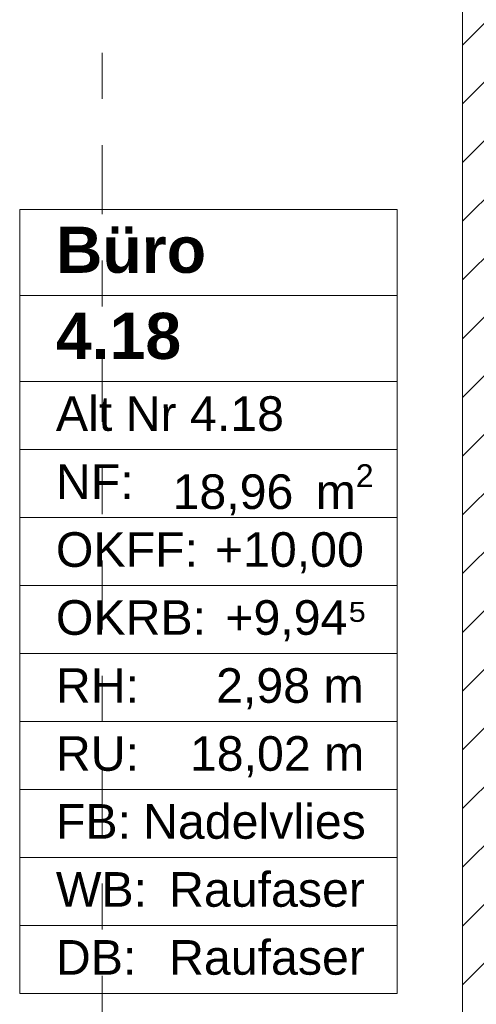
# Model space of a CAD drawing. Header units: metres. Extents: x -3.6 to 84.5, y -11 to 16.8.
# Tile 57 of 161: x 10.3 to 11.3, y 0.9 to 3.1. Entities that reach past the tile are written whole.
import ezdxf

# ---------------------------------------------------------------- set-up
doc = ezdxf.new("R2010")
doc.units = ezdxf.units.M
doc.header["$MEASUREMENT"] = 0
doc.linetypes.add('Schnittlinie', pattern=[0.3, 0.15, -0.075, 0, -0.075])
doc.linetypes.add('Wipeout_Contour', pattern=[1, 0, -1])
for name, color, linetype in [('201a - Marker.Schnitt - optisch Grundriss', 7, 'Continuous'), ('401 - Zone.Raum_ Raumbegrenzung_ Whg.', 7, 'Continuous'), ('605 - Struktur.Wand Innen', 7, 'Continuous')]:
    doc.layers.add(name, color=color, linetype=linetype)
doc.styles.add('ERSTELLTER_STIL_1', font='txt')
doc.styles.add('ERSTELLTER_STIL_2', font='txt')

msp = doc.modelspace()

# ---------------------------------------------------------------- linework, layer by layer
at = {"layer": '201a - Marker.Schnitt - optisch Grundriss', "color": 7, "linetype": 'Schnittlinie', "lineweight": 13}
msp.add_line((10.488, 14.48), (10.488, -0.78), dxfattribs=at)
at = {"layer": '401 - Zone.Raum_ Raumbegrenzung_ Whg.', "color": 7, "linetype": 'Continuous', "lineweight": 9}
for p, q in [((11.128, 2.6408), (10.3091, 2.6408)), ((10.3091, 2.6408), (10.3091, 0.9417)), ((10.3091, 2.6408), (11.128, 2.6408)), ((10.3091, 2.4542), (10.3091, 2.6408)), ((11.128, 0.9417), (11.128, 2.6408)), ((11.128, 2.6408), (11.128, 2.4542)), ((11.128, 2.4542), (10.3091, 2.4542)), ((10.3091, 2.4542), (11.128, 2.4542)), ((10.3091, 2.2676), (10.3091, 2.4542)), ((11.128, 2.4542), (11.128, 2.2676)), ((11.128, 2.2676), (10.3091, 2.2676)), ((10.3091, 2.2676), (11.128, 2.2676)), ((10.3091, 2.1203), (10.3091, 2.2676)), ((11.128, 2.2676), (11.128, 2.1203)), ((11.128, 2.1203), (10.3091, 2.1203)), ((10.3091, 2.1203), (11.128, 2.1203)), ((10.3091, 1.973), (10.3091, 2.1203)), ((11.128, 2.1203), (11.128, 1.973)), ((11.128, 1.973), (10.3091, 1.973)), ((10.3091, 1.973), (11.128, 1.973)), ((10.3091, 1.8256), (10.3091, 1.973)), ((11.128, 1.973), (11.128, 1.8256)), ((11.128, 1.8256), (10.3091, 1.8256)), ((10.3091, 1.8256), (11.128, 1.8256)), ((10.3091, 1.6783), (10.3091, 1.8256)), ((11.128, 1.8256), (11.128, 1.6783)), ((11.128, 1.6783), (10.3091, 1.6783)), ((10.3091, 1.6783), (11.128, 1.6783)), ((10.3091, 1.531), (10.3091, 1.6783)), ((11.128, 1.6783), (11.128, 1.531)), ((11.128, 1.531), (10.3091, 1.531)), ((10.3091, 1.531), (11.128, 1.531)), ((10.3091, 1.3837), (10.3091, 1.531)), ((11.128, 1.531), (11.128, 1.3837)), ((11.128, 1.3837), (10.3091, 1.3837)), ((10.3091, 1.3837), (11.128, 1.3837)), ((10.3091, 1.2364), (10.3091, 1.3837)), ((11.128, 1.3837), (11.128, 1.2364)), ((11.128, 1.2364), (10.3091, 1.2364)), ((10.3091, 1.2364), (11.128, 1.2364)), ((10.3091, 1.089), (10.3091, 1.2364)), ((11.128, 1.2364), (11.128, 1.089)), ((11.128, 1.089), (10.3091, 1.089)), ((10.3091, 1.089), (11.128, 1.089)), ((10.3091, 0.9417), (10.3091, 1.089)), ((11.128, 1.089), (11.128, 0.9417)), ((10.3091, 0.9417), (11.128, 0.9417)), ((11.128, 0.9417), (10.3091, 0.9417))]:
    msp.add_line(p, q, dxfattribs=at)

# ---------------------------------------------------------------- texts
at = {"layer": '401 - Zone.Raum_ Raumbegrenzung_ Whg.', "color": 7, "lineweight": 9, "attachment_point": 1}
for s, insert, char_height, style in [('\\A1;{\\pqj;\\pt0;\\fArial|b1|i0|c0|p38;}', (11.0494, 2.6261), 0.1, 'ERSTELLTER_STIL_1'), ('\\A1;{\\pqj;\\pt0;\\fArial|b1|i0|c0|p38;Büro}', (10.3877, 2.6032), 0.1, 'ERSTELLTER_STIL_1'), ('\\A1;{\\pqj;\\pt0;\\fArial|b1|i0|c0|p38;}', (11.0494, 2.4395), 0.1, 'ERSTELLTER_STIL_1'), ('\\A1;{\\pql;\\pt0;\\fArial|b1|i0|c0|p38;4.18}', (10.3877, 2.4166), 0.1, 'ERSTELLTER_STIL_1'), ('\\A1;{\\pqj;\\pt0;\\fArial|b0|i0|c0|p38;Alt Nr 4.18}', (10.3877, 2.2357), 0.075, 'ERSTELLTER_STIL_2'), ('\\A1;{\\pqj;\\pt0;\\fArial|b0|i0|c0|p38;}', (11.0494, 2.2529), 0.075, 'ERSTELLTER_STIL_2'), ('\\A1;{\\pqj;\\pt0;\\fArial|b0|i0|c0|p38;NF: }', (10.3877, 2.0884), 0.075, 'ERSTELLTER_STIL_2'), ('\\A1;{\\pql;\\pt0,0.05;\\fArial|b0|i0|c0|p38;18,96\\fArial|b0|i0|c0|p38;\\A1{\\H.66x;\\S^  ;}\\fArial|b0|i0|c0|p38; m\\fArial|b0|i0|c0|p38;\\A1{\\H.66x;\\S2^  ;}}', (10.6408, 2.0884), 0.075, 'ERSTELLTER_STIL_2'), ('\\A1;{\\pqj;\\pt0;\\fArial|b0|i0|c0|p38;OKFF: }', (10.3877, 1.9411), 0.075, 'ERSTELLTER_STIL_2'), ('\\A1;{\\pqj;\\pt0;\\fArial|b0|i0|c0|p38;+10,00}', (10.7326, 1.9411), 0.075, 'ERSTELLTER_STIL_2'), ('\\A1;{\\pqj;\\pt0;\\fArial|b0|i0|c0|p38;OKRB: }', (10.3877, 1.7938), 0.075, 'ERSTELLTER_STIL_2'), ('\\A1;{\\pqj;\\pt0;\\fArial|b0|i0|c0|p38;+9,94⁵}', (10.7552, 1.7938), 0.075, 'ERSTELLTER_STIL_2'), ('\\A1;{\\pqj;\\pt0;\\fArial|b0|i0|c0|p38;RH: }', (10.3877, 1.6464), 0.075, 'ERSTELLTER_STIL_2'), ('\\A1;{\\pqj;\\pt0;\\fArial|b0|i0|c0|p38;2,98 m}', (10.7353, 1.6464), 0.075, 'ERSTELLTER_STIL_2'), ('\\A1;{\\pqj;\\pt0;\\fArial|b0|i0|c0|p38;RU: }', (10.3877, 1.4991), 0.075, 'ERSTELLTER_STIL_2'), ('\\A1;{\\pqj;\\pt0;\\fArial|b0|i0|c0|p38;18,02 m}', (10.6784, 1.4991), 0.075, 'ERSTELLTER_STIL_2'), ('\\A1;{\\pqj;\\pt0;\\fArial|b0|i0|c0|p38;FB: }', (10.3877, 1.3518), 0.075, 'ERSTELLTER_STIL_2'), ('\\A1;{\\pqj;\\pt0;\\fArial|b0|i0|c0|p38;Nadelvlies}', (10.5769, 1.3518), 0.075, 'ERSTELLTER_STIL_2'), ('\\A1;{\\pqj;\\pt0;\\fArial|b0|i0|c0|p38;WB: }', (10.3877, 1.2045), 0.075, 'ERSTELLTER_STIL_2'), ('\\A1;{\\pqj;\\pt0;\\fArial|b0|i0|c0|p38;Raufaser}', (10.6332, 1.2045), 0.075, 'ERSTELLTER_STIL_2'), ('\\A1;{\\pqj;\\pt0;\\fArial|b0|i0|c0|p38;DB: }', (10.3877, 1.0572), 0.075, 'ERSTELLTER_STIL_2'), ('\\A1;{\\pqj;\\pt0;\\fArial|b0|i0|c0|p38;Raufaser}', (10.6332, 1.0572), 0.075, 'ERSTELLTER_STIL_2')]:
    msp.add_mtext(s, dxfattribs=dict(at, insert=insert, char_height=char_height, style=style))

# ---------------------------------------------------------------- wipeouts: each hides what was drawn before it
at = {"color": 254, "linetype": 'Wipeout_Contour', "lineweight": 0, "ltscale": 47.564447}
msp.add_wipeout([(11.42, 5.1), (11.27, 5.1), (11.27, 0.7), (11.42, 0.7)], dxfattribs=at).dxf.layer = '605 - Struktur.Wand Innen'

# ---------------------------------------------------------------- next in the draw order: hatches: boundary and pattern name
at = {"layer": '605 - Struktur.Wand Innen', "linetype": 'Continuous', "lineweight": 0, "true_color": 0x000000}
h = msp.add_hatch(dxfattribs=at)
h.set_pattern_fill('MW_Ziegel_0001', color=18, style=0, pattern_type=2)
h.set_pattern_definition([(45, (0, 0), (-0.0636396, 0.0636396), [])])
h.paths.add_polyline_path([(11.42, 5.1), (11.27, 5.1), (11.27, 0.7), (11.42, 0.7)])

# ---------------------------------------------------------------- next in the draw order: linework, layer by layer
at = {"layer": '605 - Struktur.Wand Innen', "color": 7, "linetype": 'Continuous', "lineweight": 18, "flags": 128}
msp.add_lwpolyline([(11.27, 5.1), (11.27, 0.7)], dxfattribs=at)

doc.saveas('drawing.dxf')
